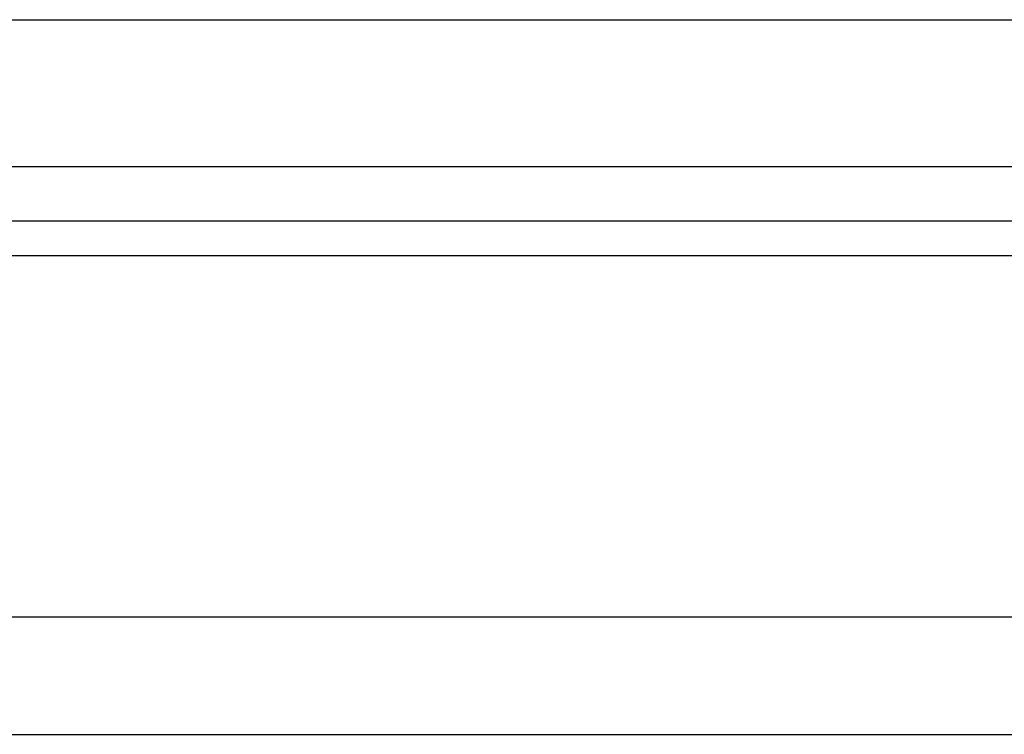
# Model space of a CAD drawing. Header units: millimetres. Extents: x 2482 to 2789, y 455 to 558.
# Tile 22 of 55: x 2701.65 to 2711.7, y 473.14 to 480.44. Entities that reach past the tile are written whole.
import ezdxf

# ---------------------------------------------------------------- set-up
doc = ezdxf.new("R2010")
doc.units = ezdxf.units.MM
doc.header["$LTSCALE"] = 0.2
doc.layers.add('OUT', color=3, linetype='Continuous')

msp = doc.modelspace()

# ---------------------------------------------------------------- linework, layer by layer
at = {"layer": 'OUT', "color": 7}
for p, q in [((2683.319, 480.444), (2742.319, 480.444)), ((2683.319, 478.944), (2742.319, 478.944)), ((2640.393, 478.391), (2788.819, 478.391)), ((2640.338, 478.037), (2788.819, 478.037)), ((2639.216, 474.344), (2788.819, 474.344)), ((2602.819, 473.144), (2788.819, 473.144))]:
    msp.add_line(p, q, dxfattribs=at)

doc.saveas('drawing.dxf')
